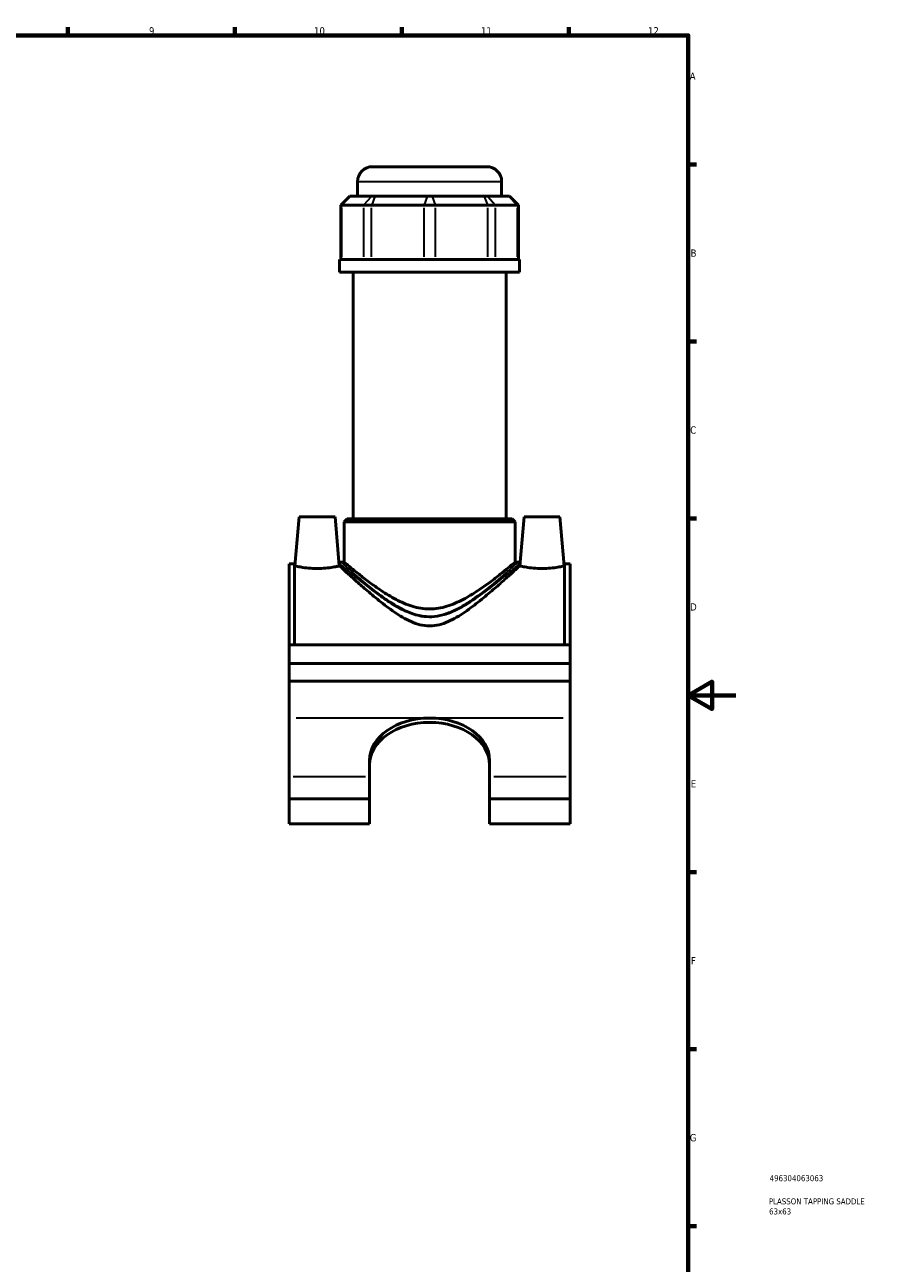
# Model space of a CAD drawing. Header units: millimetres. Extents: x 0 to 898, y -421 to 997.
# Tile 5 of 6: x 543 to 898, y 59 to 578. Entities that reach past the tile are written whole.
import ezdxf

# ---------------------------------------------------------------- set-up
doc = ezdxf.new("R2010")
doc.units = ezdxf.units.MM
for name, color, linetype, lineweight in [('Border (ANSI)', 7, 'Continuous', 70), ('Title (ISO)', 7, 'Continuous', 50), ('Visible (ANSI)', 7, 'Continuous', 50), ('Visible Narrow (ANSI)', 7, 'Continuous', 35)]:
    doc.layers.add(name, color=color, linetype=linetype, lineweight=lineweight)
doc.styles.add('Note Text (ANSI)', font='tahoma.ttf')
doc.styles.add('Note Text (ISO)', font='tahoma.ttf')

# ---------------------------------------------------------------- blocks, each defined once
blk = doc.blocks.new('Borders Default Border')
at = {"layer": 'Border (ANSI)'}
for p, q in [((560.67, 574), (560.67, 577.45)), ((630.75, 574), (630.75, 577.45)), ((700.83, 574), (700.83, 577.45)), ((770.92, 574), (770.92, 577.45)), ((821, 519.75), (824.45, 519.75)), ((821, 445.5), (824.45, 445.5)), ((821, 371.25), (824.45, 371.25)), ((821, 222.75), (824.45, 222.75)), ((821, 148.5), (824.45, 148.5)), ((821, 74.25), (824.45, 74.25))]:
    blk.add_line(p, q, dxfattribs=at)
at = {"layer": 'Border (ANSI)', "flags": 128}
for points in [[(20, 20), (20, 574), (821, 574), (821, 20), (20, 20)], [(841, 297), (821, 297), (831, 302.77), (831, 291.23), (821, 297)]]:
    blk.add_lwpolyline(points, dxfattribs=at)
at = {"layer": 'Border (ANSI)', "color": 230, "true_color": 0xff0080, "attachment_point": 7, "style": 'Note Text (ANSI)'}
for s, insert, char_height in [('9', (594.7, 574.34), 3.05), ('10', (663.96, 574.34), 3.048), ('11', (734.04, 574.4), 3.048), ('12', (804.13, 574.4), 3.048), ('A', (821.63, 555.35), 3.05), ('B', (821.99, 481.1), 3.05), ('C', (821.8, 406.8), 3.05), ('D', (821.81, 332.6), 3.05), ('E', (822.05, 258.35), 3.05), ('F', (822.14, 184.1), 3.05), ('G', (821.66, 109.79), 3.05)]:
    blk.add_mtext(s, dxfattribs=dict(at, insert=insert, char_height=char_height))
blk = doc.blocks.new('Title Blocks ISO')
at = {"layer": 'Title (ISO)', "color": 232, "true_color": 0xca0064, "style": 'Note Text (ISO)'}
for tag, p in [('PART_NUMBER_001', (34.16, 73.13)), ('DESCRIPTION_001', (33.84, 63.4)), ('DESCRIPTION_002', (33.95, 59.18))]:
    blk.add_attdef(tag, p, '', height=2.5, dxfattribs=at)

msp = doc.modelspace()

# ---------------------------------------------------------------- linework, layer by layer
at = {"layer": 'Visible (ANSI)'}
for p, q in [((688.524, 518.898), (736.404, 518.898)), ((682.224, 506.508), (682.224, 512.598)), ((742.704, 506.508), (742.704, 512.598)), ((678.963, 506.508), (675.183, 502.728)), ((678.963, 506.508), (679.155, 506.508)), ((688.229, 506.508), (679.155, 506.508)), ((688.229, 506.508), (689.593, 506.508)), ((711.499, 506.508), (689.593, 506.508)), ((711.499, 506.508), (713.428, 506.508)), ((735.335, 506.508), (713.428, 506.508)), ((735.335, 506.508), (736.699, 506.508)), ((745.773, 506.508), (736.699, 506.508)), ((745.773, 506.508), (745.965, 506.508)), ((745.965, 506.508), (749.745, 502.728)), ((675.662, 502.728), (675.183, 502.728)), ((675.183, 502.728), (675.183, 479.958)), ((675.662, 502.728), (684.736, 502.728)), ((688.146, 502.728), (684.736, 502.728)), ((688.146, 502.728), (710.053, 502.728)), ((714.875, 502.728), (710.053, 502.728)), ((714.875, 502.728), (736.781, 502.728)), ((740.191, 502.728), (736.781, 502.728)), ((740.191, 502.728), (749.265, 502.728)), ((749.745, 502.728), (749.265, 502.728)), ((749.745, 502.728), (749.745, 479.958)), ((750.264, 479.958), (674.664, 479.958)), ((674.664, 474.648), (674.664, 479.958)), ((750.264, 474.648), (750.264, 479.958)), ((750.264, 474.648), (674.664, 474.648)), ((680.334, 371.148), (680.334, 474.648)), ((744.594, 371.148), (744.594, 474.648)), ((657.764, 371.898), (655.966, 351.348)), ((657.764, 371.898), (672.764, 371.898)), ((672.764, 371.898), (674.562, 351.348)), ((677.814, 371.148), (676.554, 369.888)), ((676.554, 352.986), (676.554, 369.888)), ((748.374, 369.888), (676.554, 369.888)), ((677.814, 371.148), (747.114, 371.148)), ((747.114, 371.148), (748.374, 369.888)), ((748.374, 352.986), (748.374, 369.888)), ((752.164, 371.898), (750.366, 351.348)), ((767.164, 371.898), (752.164, 371.898)), ((767.164, 371.898), (768.962, 351.348)), ((653.464, 318.273), (653.464, 352.167)), ((655.824, 352.167), (653.464, 352.167)), ((655.824, 352.167), (655.824, 318.273)), ((655.824, 351.348), (655.966, 351.348)), ((674.562, 351.348), (674.664, 351.348)), ((674.664, 352.356), (674.664, 351.348)), ((676.554, 352.986), (675.294, 352.986)), ((749.634, 352.986), (748.374, 352.986)), ((750.264, 352.356), (750.264, 351.348)), ((750.264, 351.348), (750.366, 351.348)), ((768.962, 351.348), (769.104, 351.348)), ((769.104, 352.167), (769.104, 318.273)), ((771.464, 352.167), (769.104, 352.167)), ((771.464, 318.273), (771.464, 352.167)), ((653.464, 318.273), (771.464, 318.273)), ((653.464, 310.448), (653.464, 318.273)), ((771.464, 318.273), (771.464, 310.448)), ((653.464, 310.448), (771.464, 310.448)), ((653.464, 302.922), (653.464, 310.448)), ((729.706, 310.348), (695.222, 310.348)), ((771.464, 310.448), (771.464, 302.922)), ((771.464, 302.922), (653.464, 302.922)), ((653.464, 287.506), (653.464, 302.922)), ((771.464, 302.922), (771.464, 287.506)), ((653.464, 262.775), (653.464, 287.506)), ((771.464, 287.506), (771.464, 262.775)), ((687.264, 262.775), (687.264, 269.687)), ((737.664, 269.687), (737.664, 262.775)), ((653.464, 253.562), (653.464, 262.775)), ((687.264, 253.562), (687.264, 262.775)), ((737.664, 262.775), (737.664, 253.562)), ((771.464, 262.775), (771.464, 253.562)), ((687.264, 253.562), (653.464, 253.562)), ((653.464, 243.116), (653.464, 253.562)), ((687.264, 243.116), (687.264, 253.562)), ((737.664, 253.562), (737.664, 243.116)), ((771.464, 253.562), (737.664, 253.562)), ((771.464, 253.562), (771.464, 243.116)), ((687.264, 243.116), (653.464, 243.116)), ((771.464, 243.116), (737.664, 243.116))]:
    msp.add_line(p, q, dxfattribs=at)
for centre, radius, start, end in [((688.524, 512.598), 6.3, 90, 180), ((736.404, 512.598), 6.3, 0, 90), ((675.294, 352.356), 0.63, 90, 180), ((749.634, 352.356), 0.63, 0, 90)]:
    msp.add_arc(centre, radius, start, end, dxfattribs=at)
for centre, major_axis, start_param, end_param in [((712.464, 269.687), (-25.2, 0), 4.712389, 6.2831853), ((712.464, 269.687), (25.2, 0), 0, 1.5707963), ((712.464, 267.848), (-25.2, 0), 4.712389, 6.2831853), ((712.464, 267.848), (25.2, 0), 0, 1.5707963)]:
    msp.add_ellipse(centre, major_axis=major_axis, ratio=0.7071068, start_param=start_param, end_param=end_param, dxfattribs=at)
for points, knots in [([(674.562, 351.348), (674.562, 351.348), (674.329, 351.293), (673.388, 351.09), (672.678, 350.946), (671.037, 350.673), (669.993, 350.525), (667.697, 350.315), (666.443, 350.256), (664.084, 350.256), (662.831, 350.315), (660.534, 350.525), (659.491, 350.673), (657.85, 350.946), (657.14, 351.09), (656.198, 351.293), (655.966, 351.348), (655.966, 351.348)], [1.413625, 1.413625, 1.413625, 1.413625, 1.7665846, 1.7665846, 2.1195442, 2.1195442, 2.4733971, 2.4733971, 2.8272499, 2.8272499, 3.1811028, 3.1811028, 3.5349557, 3.5349557, 3.8879153, 3.8879153, 4.2408749, 4.2408749, 4.2408749, 4.2408749]), ([(750.264, 351.348), (750.264, 351.348), (749.999, 351.104), (748.95, 350.138), (748.165, 349.417), (746.168, 347.598), (744.953, 346.499), (742.238, 344.077), (740.739, 342.755), (737.494, 339.959), (735.613, 338.371), (731.59, 335.145), (729.449, 333.505), (724.987, 330.454), (722.68, 329.045), (717.823, 326.892), (715.277, 326.148), (709.65, 326.148), (707.104, 326.892), (702.248, 329.045), (699.94, 330.454), (695.478, 333.505), (693.338, 335.145), (689.315, 338.371), (687.434, 339.959), (684.189, 342.755), (682.689, 344.077), (679.975, 346.499), (678.76, 347.598), (676.762, 349.417), (675.978, 350.138), (674.928, 351.104), (674.664, 351.348), (674.664, 351.348)], [6.448892, 6.448892, 6.448892, 6.448892, 7.217132, 7.217132, 7.9853721, 7.9853721, 8.7536121, 8.7536121, 9.5218522, 9.5218522, 10.3658351, 10.3658351, 11.209818, 11.209818, 12.053801, 12.053801, 12.8977839, 12.8977839, 13.7417669, 13.7417669, 14.5857498, 14.5857498, 15.4297327, 15.4297327, 16.2737157, 16.2737157, 17.0419557, 17.0419557, 17.8101958, 17.8101958, 18.5784358, 18.5784358, 19.3466759, 19.3466759, 19.3466759, 19.3466759]), ([(748.374, 352.986), (748.374, 352.986), (748.13, 352.78), (747.152, 351.961), (746.419, 351.348), (744.536, 349.801), (743.386, 348.866), (740.796, 346.817), (739.356, 345.702), (736.287, 343.423), (734.533, 342.167), (730.735, 339.656), (728.691, 338.401), (724.384, 336.146), (722.12, 335.145), (717.414, 333.715), (714.97, 333.294), (709.958, 333.294), (707.514, 333.715), (702.808, 335.145), (700.544, 336.146), (696.236, 338.401), (694.192, 339.656), (690.394, 342.167), (688.64, 343.423), (685.572, 345.702), (684.131, 346.817), (681.541, 348.866), (680.391, 349.801), (678.509, 351.348), (677.775, 351.961), (676.797, 352.78), (676.554, 352.986), (676.554, 352.986)], [5.8818825, 5.8818825, 5.8818825, 5.8818825, 6.6005557, 6.6005557, 7.3192288, 7.3192288, 8.037902, 8.037902, 8.7565752, 8.7565752, 9.5083726, 9.5083726, 10.2601701, 10.2601701, 11.0119675, 11.0119675, 11.7637649, 11.7637649, 12.5155624, 12.5155624, 13.2673598, 13.2673598, 14.0191573, 14.0191573, 14.7709547, 14.7709547, 15.4896279, 15.4896279, 16.2083011, 16.2083011, 16.9269742, 16.9269742, 17.6456474, 17.6456474, 17.6456474, 17.6456474]), ([(768.962, 351.348), (768.962, 351.348), (768.729, 351.293), (767.788, 351.09), (767.078, 350.946), (765.437, 350.673), (764.393, 350.525), (762.097, 350.315), (760.843, 350.256), (759.664, 350.256), (758.484, 350.256), (757.231, 350.315), (754.934, 350.525), (753.891, 350.673), (752.25, 350.946), (751.54, 351.09), (750.598, 351.293), (750.366, 351.348), (750.366, 351.348)], [4.2408749, 4.2408749, 4.2408749, 4.2408749, 4.5938345, 4.5938345, 4.9467941, 4.9467941, 5.300647, 5.300647, 5.6544999, 5.6544999, 5.6544999, 6.0083528, 6.0083528, 6.3622057, 6.3622057, 6.7151653, 6.7151653, 7.0681249, 7.0681249, 7.0681249, 7.0681249]), ([(695.222, 310.448), (695.222, 310.432), (695.222, 310.415), (695.222, 310.382), (695.222, 310.365), (695.222, 310.348)], [10.461050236, 10.461050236, 10.461050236, 10.461050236, 10.466051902, 10.466051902, 10.471053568, 10.471053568, 10.471053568, 10.471053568]), ([(729.706, 310.348), (729.706, 310.365), (729.706, 310.382), (729.706, 310.415), (729.706, 310.432), (729.706, 310.448)], [-10.471053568, -10.471053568, -10.471053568, -10.471053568, -10.466051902, -10.466051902, -10.461050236, -10.461050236, -10.461050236, -10.461050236])]:
    msp.add_open_spline(points, degree=3, knots=knots, dxfattribs=at)
at = {"layer": 'Visible Narrow (ANSI)'}
for p, q in [((742.331, 512.598), (682.596, 512.598)), ((678.98, 506.319), (675.837, 502.917)), ((684.911, 502.917), (688.054, 506.319)), ((689.52, 506.319), (688.218, 502.917)), ((711.427, 506.319), (710.125, 502.917)), ((713.5, 506.319), (714.802, 502.917)), ((735.407, 506.319), (736.709, 502.917)), ((736.873, 506.319), (740.016, 502.917)), ((745.947, 506.319), (749.091, 502.917)), ((675.662, 481.097), (675.662, 501.59)), ((684.736, 501.59), (684.736, 481.097)), ((688.146, 481.097), (688.146, 501.59)), ((710.053, 501.59), (710.053, 481.097)), ((714.875, 481.097), (714.875, 501.59)), ((736.781, 501.59), (736.781, 481.097)), ((740.191, 481.097), (740.191, 501.59)), ((749.265, 501.59), (749.265, 481.097)), ((709.514, 287.506), (656.414, 287.506)), ((768.514, 287.506), (715.414, 287.506)), ((685.574, 262.775), (655.154, 262.775)), ((769.774, 262.775), (739.354, 262.775))]:
    msp.add_line(p, q, dxfattribs=at)
for points, knots in [([(675.209, 351.882), (675.298, 351.804), (675.398, 351.718), (676.292, 350.943), (677.597, 349.815), (680.935, 346.996), (682.957, 345.313), (687.036, 342.068), (689.003, 340.55), (692.939, 337.711), (694.873, 336.39), (698.799, 334.006), (700.772, 332.928), (704.772, 331.213), (706.783, 330.547), (710.352, 329.921), (711.867, 329.815), (714.959, 329.955), (716.532, 330.218), (719.77, 331.083), (721.42, 331.719), (724.571, 333.174), (726.075, 333.994), (730.523, 336.641), (733.273, 338.594), (738.634, 342.614), (741.191, 344.684), (745.274, 348.065), (746.885, 349.44), (748.787, 351.074), (749.345, 351.557), (749.718, 351.881)], [-30.9269191, -30.9269191, -30.9269191, -30.9269191, -30.7696787, -30.7696787, -29.6584215, -29.6584215, -28.5552183, -28.5552183, -27.6778611, -27.6778611, -26.9181164, -26.9181164, -26.2266773, -26.2266773, -25.6002845, -25.6002845, -25.1576204, -25.1576204, -24.6909766, -24.6909766, -24.1623824, -24.1623824, -23.6337883, -23.6337883, -22.5338948, -22.5338948, -21.2994969, -21.2994969, -20.2199358, -20.2199358, -19.5660043, -19.5660043, -19.5660043, -19.5660043]), ([(749.097, 352.504), (748.73, 352.175), (748.182, 351.685), (746.312, 350.026), (744.727, 348.63), (740.712, 345.198), (738.198, 343.098), (732.926, 339.017), (730.222, 337.035), (725.848, 334.348), (724.369, 333.516), (721.271, 332.039), (719.648, 331.393), (716.465, 330.515), (714.918, 330.248), (711.877, 330.107), (710.387, 330.214), (706.878, 330.85), (704.9, 331.525), (700.967, 333.266), (699.027, 334.361), (695.166, 336.78), (693.265, 338.121), (689.394, 341.002), (687.46, 342.544), (683.448, 345.837), (681.46, 347.545), (678.178, 350.407), (676.895, 351.552), (676.016, 352.338), (675.918, 352.426), (675.83, 352.505)], [19.5660043, 19.5660043, 19.5660043, 19.5660043, 20.2199358, 20.2199358, 21.2994969, 21.2994969, 22.5338948, 22.5338948, 23.6337883, 23.6337883, 24.1623824, 24.1623824, 24.6909766, 24.6909766, 25.1576204, 25.1576204, 25.6002845, 25.6002845, 26.2266773, 26.2266773, 26.9181164, 26.9181164, 27.6778611, 27.6778611, 28.5552183, 28.5552183, 29.6584215, 29.6584215, 30.7696787, 30.7696787, 30.9269191, 30.9269191, 30.9269191, 30.9269191])]:
    msp.add_open_spline(points, degree=3, knots=knots, dxfattribs=at)

# ---------------------------------------------------------------- block references
msp.add_blockref('Borders Default Border', (0, 0))
msp.add_blockref('Title Blocks ISO', (821, 20)).add_auto_attribs({'PART_NUMBER_001': '496304063063', 'DESCRIPTION_001': 'PLASSON TAPPING SADDLE', 'DESCRIPTION_002': '63x63'})

doc.saveas('drawing.dxf')
